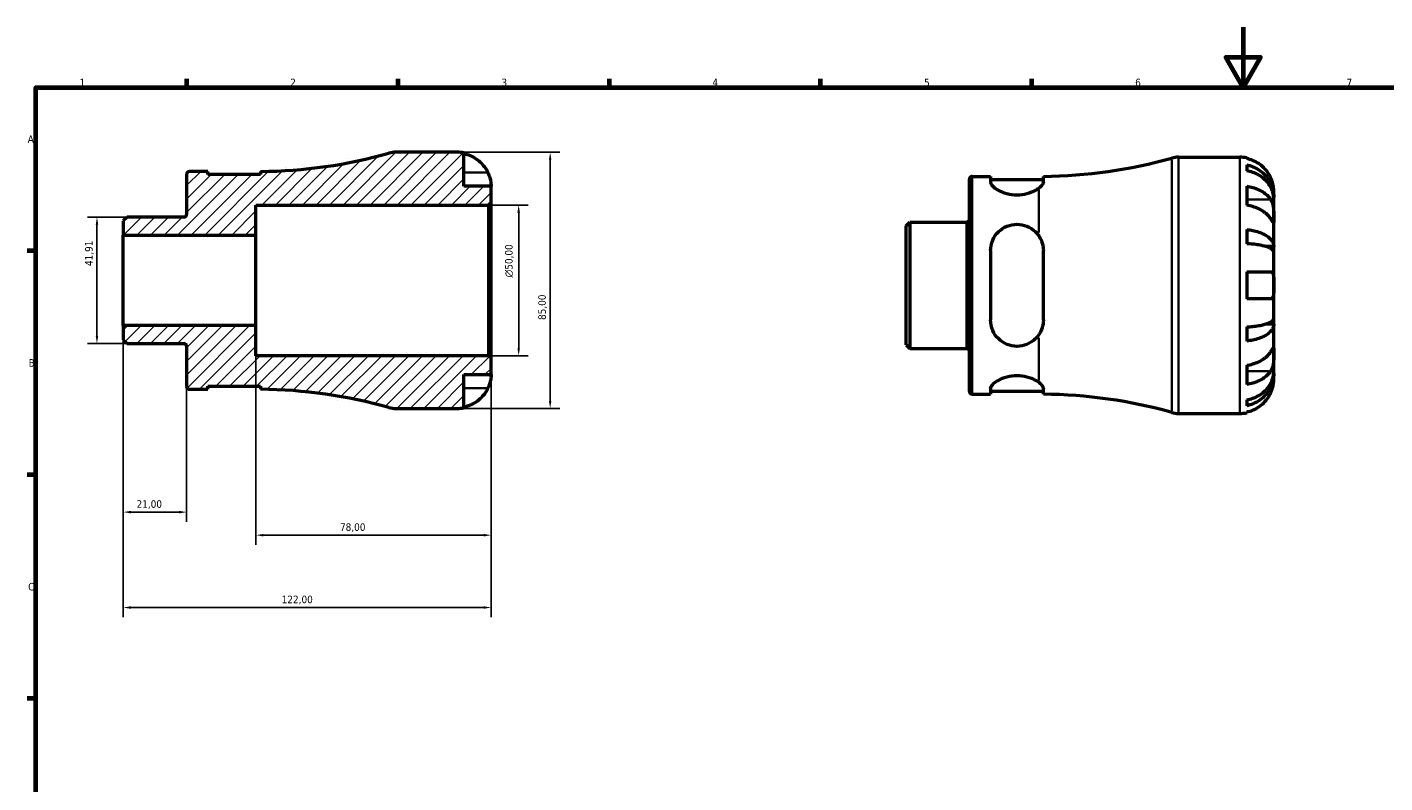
# Model space of a CAD drawing. Header units: millimetres. Extents: x 0 to 902, y 0 to 594.
# Tile 3 of 5: x 17 to 467, y 343 to 594. Entities that reach past the tile are written whole.
import ezdxf

# ---------------------------------------------------------------- set-up
doc = ezdxf.new("R2010")
doc.units = ezdxf.units.MM
for name, color, linetype, lineweight in [('Border (ISO)', 7, 'Continuous', 70), ('Dimension (ISO)', 7, 'Continuous', 25), ('Hatch (ISO)', 7, 'Continuous', 18), ('Visible (ISO)', 7, 'Continuous', 50), ('Visible Narrow (ISO)', 7, 'Continuous', 35)]:
    doc.layers.add(name, color=color, linetype=linetype, lineweight=lineweight)
doc.styles.add('Note Text (ISO)', font='tahoma.ttf')
doc.dimstyles.new('Default (ISO)', dxfattribs={"dimtxt": 2.5, "dimasz": 2.5, "dimexe": 3.175, "dimexo": 0, "dimgap": 0.762, "dimtad": 1, "dimrnd": 1e-08, "dimzin": 0, "dimtxsty": 'Note Text (ISO)', "dimcen": 0.09, "dimdle": 10, "dimclrd": 256, "dimclre": 256, "dimclrt": 232, "dimazin": 0, "dimtfac": 1.40208, "dimtmove": 0, "dimatfit": 3, "dimfxl": 1, "dimtolj": 1, "dimtzin": 0, "dimlwd": -1, "dimlwe": -1, "dimarcsym": 0})

# ---------------------------------------------------------------- blocks, each defined once
blk = doc.blocks.new('Borders Default Border')
at = {"layer": 'Border (ISO)'}
for p, q in [((70.08, 574), (70.08, 576.9)), ((140.17, 574), (140.17, 576.9)), ((210.25, 574), (210.25, 576.9)), ((280.33, 574), (280.33, 576.9)), ((350.42, 574), (350.42, 576.9)), ((20, 519.75), (17.1, 519.75)), ((20, 445.5), (17.1, 445.5)), ((20, 371.25), (17.1, 371.25))]:
    blk.add_line(p, q, dxfattribs=at)
at = {"layer": 'Border (ISO)', "flags": 128}
for points in [[(420.5, 594), (420.5, 574), (414.73, 584), (426.27, 584), (420.5, 574)], [(20, 20), (20, 574), (821, 574), (821, 20), (20, 20)]]:
    blk.add_lwpolyline(points, dxfattribs=at)
at = {"layer": 'Border (ISO)', "color": 232, "true_color": 0xca0064, "char_height": 2.5, "attachment_point": 7, "style": 'Note Text (ISO)'}
for s, insert in [('1', (34.48, 574.4)), ('2', (104.37, 574.4)), ('3', (174.43, 574.35)), ('4', (244.42, 574.4)), ('5', (314.64, 574.35)), ('6', (384.66, 574.35)), ('7', (454.77, 574.4)), ('A', (17.29, 555.62)), ('B', (17.59, 481.37)), ('C', (17.43, 407.08))]:
    blk.add_mtext(s, dxfattribs=dict(at, insert=insert))
blk = doc.blocks.new('*D7')
at = {"layer": 'Defpoints', "color": 0, "transparency": 16777216}
for p in [(40.26, 530.96), (50.26, 530.96), (50.26, 489.04)]:
    blk.add_point(p, dxfattribs=at)
at = {"layer": 'Dimension (ISO)', "transparency": 16777216}
for p, q in [((50.26, 530.96), (37.08, 530.96)), ((40.26, 491.54), (40.26, 528.46)), ((50.26, 489.04), (37.08, 489.04))]:
    blk.add_line(p, q, dxfattribs=at)
for points in [[(39.84, 528.46), (40.67, 528.46), (40.26, 530.96)], [(39.84, 491.54), (40.67, 491.54), (40.26, 489.04)]]:
    blk.add_solid(points, dxfattribs=at)
at = {"layer": 'Dimension (ISO)', "color": 232, "true_color": 0xca0064, "transparency": 16777216, "insert": (36.32, 514.75), "char_height": 2.5, "attachment_point": 1, "rotation": 90, "style": 'Note Text (ISO)'}
blk.add_mtext('\\A1;41,91', dxfattribs=at)
blk = doc.blocks.new('*D8')
at = {"layer": 'Defpoints', "color": 0, "transparency": 16777216}
for p in [(93, 495), (171, 484.15), (93, 425.47)]:
    blk.add_point(p, dxfattribs=at)
at = {"layer": 'Dimension (ISO)', "transparency": 16777216}
for p, q in [((93, 495), (93, 422.29)), ((171, 484.15), (171, 422.29)), ((168.5, 425.47), (95.5, 425.47))]:
    blk.add_line(p, q, dxfattribs=at)
for points in [[(95.5, 425.89), (95.5, 425.05), (93, 425.47)], [(168.5, 425.89), (168.5, 425.05), (171, 425.47)]]:
    blk.add_solid(points, dxfattribs=at)
at = {"layer": 'Dimension (ISO)', "color": 232, "true_color": 0xca0064, "transparency": 16777216, "insert": (120.88, 429.41), "char_height": 2.5, "attachment_point": 1, "style": 'Note Text (ISO)'}
blk.add_mtext('\\A1;78,00', dxfattribs=at)
blk = doc.blocks.new('*D9')
at = {"layer": 'Defpoints', "color": 0, "transparency": 16777216}
for p in [(170.15, 535), (180.15, 535), (170.15, 485)]:
    blk.add_point(p, dxfattribs=at)
at = {"layer": 'Dimension (ISO)', "transparency": 16777216}
for p, q in [((170.15, 535), (183.32, 535)), ((180.15, 487.5), (180.15, 532.5)), ((170.15, 485), (183.32, 485))]:
    blk.add_line(p, q, dxfattribs=at)
for points in [[(179.73, 532.5), (180.57, 532.5), (180.15, 535)], [(179.73, 487.5), (180.57, 487.5), (180.15, 485)]]:
    blk.add_solid(points, dxfattribs=at)
at = {"layer": 'Dimension (ISO)', "color": 232, "true_color": 0xca0064, "transparency": 16777216, "insert": (175.63, 510.94), "char_height": 2.5, "attachment_point": 1, "rotation": 90, "style": 'Note Text (ISO)'}
blk.add_mtext('\\A1;\\fAIGDT|b0|i0;\\H2.5000;\\ln\\fTahoma|b0|i0;\\H2.5000;50,00', dxfattribs=at)
blk = doc.blocks.new('*D10')
at = {"layer": 'Defpoints', "color": 0, "transparency": 16777216}
for p in [(159.75, 552.5), (159.75, 467.5), (190.6, 467.5)]:
    blk.add_point(p, dxfattribs=at)
at = {"layer": 'Dimension (ISO)', "transparency": 16777216}
for p, q in [((159.75, 552.5), (193.77, 552.5)), ((190.6, 550), (190.6, 470)), ((159.75, 467.5), (193.77, 467.5))]:
    blk.add_line(p, q, dxfattribs=at)
for points in [[(190.18, 550), (191.01, 550), (190.6, 552.5)], [(190.18, 470), (191.01, 470), (190.6, 467.5)]]:
    blk.add_solid(points, dxfattribs=at)
at = {"layer": 'Dimension (ISO)', "color": 232, "true_color": 0xca0064, "transparency": 16777216, "insert": (186.65, 496.86), "char_height": 2.5, "attachment_point": 1, "rotation": 90, "style": 'Note Text (ISO)'}
blk.add_mtext('\\A1;85,00', dxfattribs=at)
blk = doc.blocks.new('*D12')
at = {"layer": 'Defpoints', "color": 0, "transparency": 16777216}
for p in [(49, 495), (70, 474.8), (49, 433.12)]:
    blk.add_point(p, dxfattribs=at)
at = {"layer": 'Dimension (ISO)', "transparency": 16777216}
for p, q in [((49, 495), (49, 429.94)), ((70, 474.8), (70, 429.94)), ((67.5, 433.12), (51.5, 433.12))]:
    blk.add_line(p, q, dxfattribs=at)
for points in [[(51.5, 433.54), (51.5, 432.7), (49, 433.12)], [(67.5, 433.54), (67.5, 432.7), (70, 433.12)]]:
    blk.add_solid(points, dxfattribs=at)
at = {"layer": 'Dimension (ISO)', "color": 232, "true_color": 0xca0064, "transparency": 16777216, "insert": (53.39, 437.06), "char_height": 2.5, "attachment_point": 1, "style": 'Note Text (ISO)'}
blk.add_mtext('\\A1;21,00', dxfattribs=at)
blk = doc.blocks.new('*D13')
at = {"layer": 'Defpoints', "color": 0, "transparency": 16777216}
for p in [(49, 495), (171, 484.15), (49, 401.47)]:
    blk.add_point(p, dxfattribs=at)
at = {"layer": 'Dimension (ISO)', "transparency": 16777216}
for p, q in [((49, 495), (49, 398.3)), ((171, 484.15), (171, 398.3)), ((168.5, 401.47), (51.5, 401.47))]:
    blk.add_line(p, q, dxfattribs=at)
for points in [[(51.5, 401.89), (51.5, 401.05), (49, 401.47)], [(168.5, 401.89), (168.5, 401.05), (171, 401.47)]]:
    blk.add_solid(points, dxfattribs=at)
at = {"layer": 'Dimension (ISO)', "color": 232, "true_color": 0xca0064, "transparency": 16777216, "insert": (101.54, 405.41), "char_height": 2.5, "attachment_point": 1, "style": 'Note Text (ISO)'}
blk.add_mtext('\\A1;122,00', dxfattribs=at)

msp = doc.modelspace()

# ---------------------------------------------------------------- hatches: boundary and pattern name
at = {"layer": 'Hatch (ISO)'}
h = msp.add_hatch(dxfattribs=at)
h.set_pattern_fill('ANSI31', color=256, scale=25.4, style=0)
h.set_pattern_definition([(45, (0, 0), (-2.245064, 2.245064), [])])
edge = h.paths.add_edge_path()
edge.add_line((48.999, 490.302), (50.256, 489.045))
edge.add_line((50.256, 489.045), (69.074, 489.045))
edge.add_ellipse((69.074, 488.12), major_axis=(0, 0.925), ratio=1, start_angle=270, end_angle=360, ccw=False)
edge.add_line((69.999, 488.12), (69.999, 474.8))
edge.add_ellipse((70.924, 474.8), major_axis=(-0.925, 0), ratio=1, start_angle=0, end_angle=90)
edge.add_line((70.924, 473.875), (77.049, 473.875))
edge.add_line((77.049, 473.875), (77.049, 474.875))
edge.add_line((77.049, 474.875), (94.549, 474.875))
edge.add_line((94.549, 474.875), (94.549, 473.868))
edge.add_ellipse((92.999, 310.165), major_axis=(1.55, 163.702), ratio=1, start_angle=344.90388, end_angle=360, ccw=False)
edge.add_ellipse((139.421, 476), major_axis=(-2.291, -8.185), ratio=1, start_angle=0, end_angle=15.6386)
edge.add_line((139.421, 467.5), (159.749, 467.5))
edge.add_ellipse((159.749, 478.75), major_axis=(0, -11.25), ratio=1, start_angle=0, end_angle=11.53696)
edge.add_line((161.999, 467.727), (161.999, 478.75))
edge.add_line((161.999, 478.75), (170.999, 478.75))
edge.add_line((170.999, 478.75), (170.999, 484.15))
edge.add_line((170.999, 484.15), (170.149, 485))
edge.add_line((170.149, 485), (92.999, 485))
edge.add_line((92.999, 485), (92.999, 495))
edge.add_line((92.999, 495), (48.999, 495))
edge.add_line((48.999, 495), (48.999, 490.302))
edge = h.paths.add_edge_path()
edge.add_line((50.256, 530.955), (48.999, 529.698))
edge.add_line((48.999, 529.698), (48.999, 525))
edge.add_line((48.999, 525), (92.999, 525))
edge.add_line((92.999, 525), (92.999, 535))
edge.add_line((92.999, 535), (170.149, 535))
edge.add_line((170.149, 535), (170.999, 535.85))
edge.add_line((170.999, 535.85), (170.999, 541.25))
edge.add_line((170.999, 541.25), (161.999, 541.25))
edge.add_line((161.999, 541.25), (161.999, 552.273))
edge.add_ellipse((159.749, 541.25), major_axis=(2.25, 11.023), ratio=1, start_angle=0, end_angle=11.53696)
edge.add_line((159.749, 552.5), (139.421, 552.5))
edge.add_ellipse((139.421, 544), major_axis=(0, 8.5), ratio=1, start_angle=0, end_angle=15.6386)
edge.add_ellipse((92.999, 709.835), major_axis=(44.131, -157.649), ratio=1, start_angle=344.90388, end_angle=360, ccw=False)
edge.add_line((94.549, 546.132), (94.549, 545.125))
edge.add_line((94.549, 545.125), (77.049, 545.125))
edge.add_line((77.049, 545.125), (77.049, 546.125))
edge.add_line((77.049, 546.125), (70.924, 546.125))
edge.add_ellipse((70.924, 545.2), major_axis=(0, 0.925), ratio=1, start_angle=0, end_angle=90)
edge.add_line((69.999, 545.2), (69.999, 531.88))
edge.add_ellipse((69.074, 531.88), major_axis=(0.925, 0), ratio=1, start_angle=270, end_angle=360, ccw=False)
edge.add_line((69.074, 530.955), (50.256, 530.955))

# ---------------------------------------------------------------- linework, layer by layer
at = {"layer": 'Visible (ISO)'}
for p, q in [((159.749, 552.5), (139.421, 552.5)), ((161.999, 541.25), (161.999, 552.273)), ((399.076, 550.866), (419.404, 550.866)), ((421.654, 550.639), (421.654, 550.398)), ((69.999, 545.2), (69.999, 531.88)), ((77.049, 546.125), (70.924, 546.125)), ((77.049, 545.125), (77.049, 546.125)), ((94.549, 545.125), (77.049, 545.125)), ((94.549, 546.132), (94.549, 545.125)), ((421.654, 548.322), (421.654, 546.378)), ((170.999, 541.25), (161.999, 541.25)), ((170.999, 535.85), (170.999, 541.25)), ((329.654, 473.166), (329.654, 543.566)), ((330.579, 544.491), (336.704, 544.491)), ((336.704, 544.491), (336.704, 542.611)), ((336.704, 543.491), (354.204, 543.491)), ((354.204, 542.619), (354.204, 544.498)), ((421.654, 541.269), (421.654, 534.905)), ((430.654, 537.605), (430.619, 537.605)), ((430.654, 537.605), (430.654, 539.616)), ((430.654, 536.84), (430.654, 537.605)), ((430.654, 530.463), (430.654, 536.84)), ((92.999, 525), (92.999, 535)), ((92.999, 535), (170.149, 535)), ((170.149, 535), (170.999, 535.85)), ((170.149, 535), (170.149, 485)), ((170.999, 484.15), (170.999, 535.85)), ((50.256, 530.955), (48.999, 529.698)), ((48.999, 529.698), (48.999, 525)), ((69.074, 530.955), (50.256, 530.955)), ((308.654, 528.064), (309.911, 529.321)), ((308.654, 488.668), (308.654, 528.064)), ((309.911, 529.321), (328.729, 529.321)), ((309.911, 529.321), (309.911, 487.411)), ((430.654, 521.242), (430.654, 530.463)), ((48.999, 525), (92.999, 525)), ((48.999, 495), (48.999, 525)), ((92.999, 495), (92.999, 525)), ((421.654, 526.861), (421.654, 522.166)), ((336.704, 519.866), (336.704, 496.866)), ((354.204, 496.866), (354.204, 519.866)), ((430.654, 521.242), (427.925, 521.242)), ((430.654, 519.395), (430.654, 521.242)), ((430.654, 508.366), (430.654, 519.395)), ((421.654, 512.866), (421.654, 503.866)), ((430.654, 497.337), (430.654, 508.366)), ((430.654, 495.489), (427.925, 495.489)), ((430.654, 495.489), (430.654, 497.337)), ((430.654, 486.269), (430.654, 495.489)), ((92.999, 495), (48.999, 495)), ((48.999, 495), (48.999, 490.302)), ((92.999, 485), (92.999, 495)), ((421.654, 494.565), (421.654, 489.871)), ((48.999, 490.302), (50.256, 489.045)), ((50.256, 489.045), (69.074, 489.045)), ((69.999, 488.12), (69.999, 474.8)), ((308.654, 488.668), (309.911, 487.411)), ((309.911, 487.411), (328.729, 487.411)), ((170.149, 485), (92.999, 485)), ((170.999, 484.15), (170.149, 485)), ((170.999, 478.75), (170.999, 484.15)), ((430.654, 479.892), (430.654, 486.269)), ((161.999, 467.727), (161.999, 478.75)), ((161.999, 478.75), (170.999, 478.75)), ((421.654, 481.826), (421.654, 475.462)), ((430.654, 479.127), (430.619, 479.127)), ((430.654, 479.127), (430.654, 479.892)), ((430.654, 477.116), (430.654, 479.127)), ((70.924, 473.875), (77.049, 473.875)), ((77.049, 473.875), (77.049, 474.875)), ((77.049, 474.875), (94.549, 474.875)), ((94.549, 474.875), (94.549, 473.868)), ((336.704, 474.12), (336.704, 472.241)), ((336.704, 473.241), (354.204, 473.241)), ((354.204, 472.233), (354.204, 474.112)), ((330.579, 472.241), (336.704, 472.241)), ((421.654, 470.354), (421.654, 468.409)), ((139.421, 467.5), (159.749, 467.5)), ((399.076, 465.866), (419.404, 465.866)), ((421.654, 466.333), (421.654, 466.093))]:
    msp.add_line(p, q, dxfattribs=at)
for centre, radius, start, end in [((92.999, 709.835), 163.71, 270.54248, 285.6386), ((139.421, 544), 8.5, 90, 105.6386), ((159.749, 541.25), 11.25, 78.46304, 90), ((352.654, 708.2), 163.71, 270.54248, 285.6386), ((399.076, 542.366), 8.5, 90, 105.6386), ((419.404, 539.616), 11.25, 78.46304, 90), ((70.924, 545.2), 0.925, 90, 180), ((330.579, 543.566), 0.925, 90, 180), ((69.074, 531.88), 0.925, 270, 0), ((328.729, 530.246), 0.925, 270, 0), ((69.074, 488.12), 0.925, 0, 90), ((328.729, 486.486), 0.925, 0, 90), ((70.924, 474.8), 0.925, 180, 270), ((92.999, 310.165), 163.71, 74.3614, 89.45752), ((330.579, 473.166), 0.925, 180, 270), ((352.654, 308.531), 163.71, 74.3614, 89.45752), ((139.421, 476), 8.5, 254.3614, 270), ((159.749, 478.75), 11.25, 270, 281.53696), ((399.076, 474.366), 8.5, 254.3614, 270), ((419.404, 477.116), 11.25, 270, 281.53696)]:
    msp.add_arc(centre, radius, start, end, dxfattribs=at)
for points, knots in [([(161.999, 552.033), (162.718, 551.885), (163.421, 551.663), (164.685, 551.138), (165.359, 550.783), (166.617, 549.939), (167.201, 549.45), (168.184, 548.463), (168.673, 547.875), (169.416, 546.759), (169.699, 546.25), (169.932, 545.75)], [0.21343841, 0.21343841, 0.21343841, 0.21343841, 0.41559978, 0.41559978, 0.62400044, 0.62400044, 0.8324011, 0.8324011, 1.04178819, 1.04178819, 1.20124236, 1.20124236, 1.20124236, 1.20124236]), ([(429.587, 544.116), (429.354, 544.616), (429.071, 545.124), (428.328, 546.241), (427.839, 546.829), (426.856, 547.816), (426.272, 548.305), (425.014, 549.149), (424.34, 549.503), (423.076, 550.028), (422.373, 550.251), (421.654, 550.398)], [5.50227189, 5.50227189, 5.50227189, 5.50227189, 5.66172607, 5.66172607, 5.87111315, 5.87111315, 6.07951382, 6.07951382, 6.28791448, 6.28791448, 6.49007585, 6.49007585, 6.49007585, 6.49007585]), ([(169.932, 545.75), (170.004, 545.595), (170.073, 545.439), (170.248, 545.018), (170.348, 544.755), (170.534, 544.203), (170.618, 543.919), (170.792, 543.232), (170.862, 542.853), (170.963, 542.129), (170.983, 541.815), (171.001, 541.368), (170.999, 541.25), (170.999, 541.25)], [-0.71968867, -0.71968867, -0.71968867, -0.71968867, -0.66913349, -0.66913349, -0.58448293, -0.58448293, -0.49008499, -0.49008499, -0.34765985, -0.34765985, -0.17827673, -0.17827673, 0, 0, 0, 0]), ([(421.654, 548.322), (422.375, 548.179), (423.079, 547.964), (424.345, 547.456), (425.019, 547.113), (426.277, 546.297), (426.861, 545.825), (427.844, 544.872), (428.332, 544.303), (429.174, 543.08), (429.528, 542.425), (430.061, 541.177), (430.289, 540.468), (430.585, 539.021), (430.654, 538.282), (430.654, 537.605)], [0.2134337, 0.2134337, 0.2134337, 0.2134337, 0.41601, 0.41601, 0.6243485, 0.6243485, 0.832687, 0.832687, 1.0415719, 1.0415719, 1.2504568, 1.2504568, 1.4601279, 1.4601279, 1.6697991, 1.6697991, 1.6697991, 1.6697991]), ([(430.654, 536.84), (430.654, 537.442), (430.585, 538.1), (430.289, 539.388), (430.061, 540.018), (429.528, 541.129), (429.174, 541.712), (428.332, 542.801), (427.844, 543.307), (426.861, 544.155), (426.277, 544.576), (425.019, 545.302), (424.345, 545.607), (423.079, 546.059), (422.375, 546.251), (421.654, 546.378)], [5.0161165, 5.0161165, 5.0161165, 5.0161165, 5.2257877, 5.2257877, 5.4354588, 5.4354588, 5.6443437, 5.6443437, 5.8532286, 5.8532286, 6.0615671, 6.0615671, 6.2699056, 6.2699056, 6.472482, 6.472482, 6.472482, 6.472482]), ([(352.654, 540.517), (352.315, 540.266), (351.931, 540.022), (350.775, 539.392), (349.83, 538.994), (347.725, 538.436), (346.563, 538.282), (345.454, 538.282), (344.345, 538.282), (343.183, 538.436), (341.078, 538.994), (340.133, 539.392), (338.576, 540.24), (337.878, 540.758), (336.942, 541.752), (336.704, 542.226), (336.704, 542.611)], [-0.8498129, -0.8498129, -0.8498129, -0.8498129, -0.6654027, -0.6654027, -0.3327014, -0.3327014, 0, 0, 0, 0.3327014, 0.3327014, 0.6654027, 0.6654027, 1.0288143, 1.0288143, 1.3922259, 1.3922259, 1.3922259, 1.3922259]), ([(354.204, 542.619), (354.204, 542.585), (354.202, 542.551), (354.194, 542.476), (354.188, 542.435), (354.161, 542.303), (354.131, 542.21), (353.962, 541.811), (353.727, 541.485), (353.187, 540.942), (352.938, 540.728), (352.654, 540.517)], [-0.56918954, -0.56918954, -0.56918954, -0.56918954, -0.53716377, -0.53716377, -0.50039784, -0.50039784, -0.41941741, -0.41941741, -0.1629435, -0.1629435, -0.00002218, -0.00002218, -0.00002218, -0.00002218]), ([(421.654, 541.269), (422.373, 541.165), (423.076, 541.008), (424.34, 540.636), (425.014, 540.386), (426.272, 539.789), (426.856, 539.443), (427.839, 538.746), (428.328, 538.329), (429.071, 537.54), (429.354, 537.181), (429.587, 536.827)], [0.21343841, 0.21343841, 0.21343841, 0.21343841, 0.41559978, 0.41559978, 0.62400044, 0.62400044, 0.8324011, 0.8324011, 1.04178819, 1.04178819, 1.20124236, 1.20124236, 1.20124236, 1.20124236]), ([(430.654, 539.616), (430.654, 539.616), (430.654, 539.669), (430.65, 539.892), (430.645, 540.071), (430.603, 540.615), (430.556, 541.014), (430.402, 541.781), (430.323, 542.107), (430.145, 542.705), (430.056, 542.971), (429.851, 543.518), (429.734, 543.797), (429.6, 544.087), (429.593, 544.102), (429.587, 544.116)], [-3.12621297, -3.12621297, -3.12621297, -3.12621297, -3.00592131, -3.00592131, -2.87295675, -2.87295675, -2.69789372, -2.69789372, -2.58338701, -2.58338701, -2.49547573, -2.49547573, -2.40310236, -2.40310236, -2.39831682, -2.39831682, -2.39831682, -2.39831682]), ([(429.587, 536.827), (429.646, 536.738), (429.702, 536.644), (429.879, 536.327), (429.988, 536.087), (430.188, 535.553), (430.275, 535.259), (430.448, 534.512), (430.517, 534.052), (430.618, 533.02), (430.638, 532.459), (430.656, 531.384), (430.654, 530.884), (430.654, 530.463)], [-0.72474413, -0.72474413, -0.72474413, -0.72474413, -0.68292689, -0.68292689, -0.58946764, -0.58946764, -0.49014387, -0.49014387, -0.34933517, -0.34933517, -0.17856496, -0.17856496, 0, 0, 0, 0]), ([(429.587, 530.463), (429.354, 530.817), (429.071, 531.176), (428.328, 531.965), (427.839, 532.382), (426.856, 533.079), (426.272, 533.425), (425.014, 534.022), (424.34, 534.272), (423.076, 534.644), (422.373, 534.801), (421.654, 534.905)], [5.50227189, 5.50227189, 5.50227189, 5.50227189, 5.66172607, 5.66172607, 5.87111315, 5.87111315, 6.07951382, 6.07951382, 6.28791448, 6.28791448, 6.49007585, 6.49007585, 6.49007585, 6.49007585]), ([(336.704, 519.866), (336.704, 521.014), (336.942, 522.216), (337.878, 524.403), (338.576, 525.391), (340.133, 526.888), (341.078, 527.528), (343.183, 528.392), (344.345, 528.616), (346.563, 528.616), (347.725, 528.392), (349.83, 527.528), (350.775, 526.888), (351.931, 525.776), (352.315, 525.328), (352.654, 524.838)], [1.3366091, 1.3366091, 1.3366091, 1.3366091, 1.7000206, 1.7000206, 2.0634322, 2.0634322, 2.3961336, 2.3961336, 2.728835, 2.728835, 3.0615363, 3.0615363, 3.3942377, 3.3942377, 3.5786479, 3.5786479, 3.5786479, 3.5786479]), ([(430.654, 530.463), (430.654, 530.222), (430.654, 530.009), (430.652, 529.635), (430.649, 529.48), (430.628, 529.215), (430.604, 529.141), (430.504, 529.149), (430.431, 529.225), (430.252, 529.464), (430.164, 529.592), (429.961, 529.895), (429.848, 530.066), (429.679, 530.323), (429.633, 530.392), (429.587, 530.463)], [0, 0, 0, 0, 0.10230486, 0.10230486, 0.2116531, 0.2116531, 0.35868741, 0.35868741, 0.49861539, 0.49861539, 0.59613895, 0.59613895, 0.69034298, 0.69034298, 0.72355027, 0.72355027, 0.72355027, 0.72355027]), ([(352.654, 524.838), (353.053, 524.259), (353.382, 523.634), (353.788, 522.566), (353.913, 522.145), (354.06, 521.467), (354.102, 521.218), (354.161, 520.751), (354.181, 520.535), (354.2, 520.167), (354.204, 520.017), (354.204, 519.866)], [-0.56929337, -0.56929337, -0.56929337, -0.56929337, -0.34026645, -0.34026645, -0.19817318, -0.19817318, -0.11702559, -0.11702559, -0.04776702, -0.04776702, 0, 0, 0, 0]), ([(421.654, 526.861), (422.375, 526.786), (423.079, 526.673), (424.345, 526.407), (425.019, 526.227), (426.277, 525.799), (426.861, 525.551), (427.844, 525.052), (428.332, 524.754), (429.174, 524.113), (429.528, 523.769), (430.061, 523.115), (430.289, 522.743), (430.585, 521.985), (430.654, 521.597), (430.654, 521.242)], [0.2134337, 0.2134337, 0.2134337, 0.2134337, 0.41601, 0.41601, 0.6243485, 0.6243485, 0.832687, 0.832687, 1.0415719, 1.0415719, 1.2504568, 1.2504568, 1.4601279, 1.4601279, 1.6697991, 1.6697991, 1.6697991, 1.6697991]), ([(430.654, 519.395), (430.654, 519.57), (430.585, 519.761), (430.289, 520.135), (430.061, 520.318), (429.528, 520.641), (429.174, 520.811), (428.332, 521.127), (427.844, 521.274), (426.861, 521.52), (426.277, 521.643), (425.019, 521.854), (424.345, 521.942), (423.079, 522.074), (422.375, 522.129), (421.654, 522.166)], [5.0161165, 5.0161165, 5.0161165, 5.0161165, 5.2257877, 5.2257877, 5.4354588, 5.4354588, 5.6443437, 5.6443437, 5.8532286, 5.8532286, 6.0615671, 6.0615671, 6.2699056, 6.2699056, 6.472482, 6.472482, 6.472482, 6.472482]), ([(421.654, 512.866), (422.373, 512.866), (423.076, 512.866), (424.34, 512.866), (425.014, 512.866), (426.272, 512.866), (426.856, 512.866), (427.839, 512.866), (428.328, 512.866), (429.071, 512.866), (429.354, 512.866), (429.587, 512.866)], [0.21343841, 0.21343841, 0.21343841, 0.21343841, 0.41559978, 0.41559978, 0.62400044, 0.62400044, 0.8324011, 0.8324011, 1.04178819, 1.04178819, 1.20124236, 1.20124236, 1.20124236, 1.20124236]), ([(429.587, 512.866), (429.659, 512.866), (429.728, 512.858), (429.903, 512.814), (430.003, 512.763), (430.189, 512.602), (430.273, 512.488), (430.447, 512.125), (430.517, 511.842), (430.618, 511.096), (430.638, 510.62), (430.656, 509.549), (430.654, 508.96), (430.654, 508.366)], [-0.71968867, -0.71968867, -0.71968867, -0.71968867, -0.66913349, -0.66913349, -0.58448293, -0.58448293, -0.49008499, -0.49008499, -0.34765985, -0.34765985, -0.17827673, -0.17827673, 0, 0, 0, 0]), ([(430.654, 508.366), (430.654, 507.965), (430.654, 507.566), (430.65, 506.752), (430.645, 506.345), (430.603, 505.48), (430.556, 505.056), (430.402, 504.501), (430.323, 504.323), (430.145, 504.083), (430.056, 504.005), (429.851, 503.897), (429.734, 503.869), (429.6, 503.866), (429.593, 503.866), (429.587, 503.866)], [-3.12621297, -3.12621297, -3.12621297, -3.12621297, -3.00592131, -3.00592131, -2.87295675, -2.87295675, -2.69789372, -2.69789372, -2.58338701, -2.58338701, -2.49547573, -2.49547573, -2.40310236, -2.40310236, -2.39831682, -2.39831682, -2.39831682, -2.39831682]), ([(429.587, 503.866), (429.354, 503.866), (429.071, 503.866), (428.328, 503.866), (427.839, 503.866), (426.856, 503.866), (426.272, 503.866), (425.014, 503.866), (424.34, 503.866), (423.076, 503.866), (422.373, 503.866), (421.654, 503.866)], [5.50227189, 5.50227189, 5.50227189, 5.50227189, 5.66172607, 5.66172607, 5.87111315, 5.87111315, 6.07951382, 6.07951382, 6.28791448, 6.28791448, 6.49007585, 6.49007585, 6.49007585, 6.49007585]), ([(352.654, 491.894), (352.315, 491.404), (351.931, 490.955), (350.775, 489.843), (349.83, 489.204), (347.725, 488.339), (346.563, 488.116), (345.454, 488.116), (344.345, 488.116), (343.183, 488.339), (341.078, 489.204), (340.133, 489.843), (338.576, 491.34), (337.878, 492.328), (336.942, 494.516), (336.704, 495.717), (336.704, 496.866)], [-0.8498129, -0.8498129, -0.8498129, -0.8498129, -0.6654027, -0.6654027, -0.3327014, -0.3327014, 0, 0, 0, 0.3327014, 0.3327014, 0.6654027, 0.6654027, 1.0288143, 1.0288143, 1.3922259, 1.3922259, 1.3922259, 1.3922259]), ([(354.204, 496.866), (354.204, 496.765), (354.202, 496.663), (354.194, 496.447), (354.188, 496.331), (354.161, 495.962), (354.131, 495.711), (353.962, 494.672), (353.727, 493.91), (353.187, 492.741), (352.938, 492.305), (352.654, 491.894)], [-0.56918954, -0.56918954, -0.56918954, -0.56918954, -0.53716377, -0.53716377, -0.50039784, -0.50039784, -0.41941741, -0.41941741, -0.1629435, -0.1629435, -0.00002218, -0.00002218, -0.00002218, -0.00002218]), ([(421.654, 494.565), (422.375, 494.602), (423.079, 494.658), (424.345, 494.789), (425.019, 494.878), (426.277, 495.089), (426.861, 495.211), (427.844, 495.458), (428.332, 495.605), (429.174, 495.921), (429.528, 496.09), (430.061, 496.413), (430.289, 496.596), (430.585, 496.971), (430.654, 497.162), (430.654, 497.337)], [0.2134337, 0.2134337, 0.2134337, 0.2134337, 0.41601, 0.41601, 0.6243485, 0.6243485, 0.832687, 0.832687, 1.0415719, 1.0415719, 1.2504568, 1.2504568, 1.4601279, 1.4601279, 1.6697991, 1.6697991, 1.6697991, 1.6697991]), ([(430.654, 495.489), (430.654, 495.134), (430.585, 494.747), (430.289, 493.988), (430.061, 493.617), (429.528, 492.962), (429.174, 492.619), (428.332, 491.978), (427.844, 491.68), (426.861, 491.18), (426.277, 490.932), (425.019, 490.505), (424.345, 490.325), (423.079, 490.058), (422.375, 489.946), (421.654, 489.871)], [5.0161165, 5.0161165, 5.0161165, 5.0161165, 5.2257877, 5.2257877, 5.4354588, 5.4354588, 5.6443437, 5.6443437, 5.8532286, 5.8532286, 6.0615671, 6.0615671, 6.2699056, 6.2699056, 6.472482, 6.472482, 6.472482, 6.472482]), ([(429.587, 486.269), (429.646, 486.358), (429.702, 486.444), (429.879, 486.712), (429.988, 486.878), (430.188, 487.174), (430.275, 487.3), (430.448, 487.526), (430.517, 487.593), (430.618, 487.579), (430.638, 487.465), (430.656, 487.023), (430.654, 486.69), (430.654, 486.269)], [-0.72474413, -0.72474413, -0.72474413, -0.72474413, -0.68292689, -0.68292689, -0.58946764, -0.58946764, -0.49014387, -0.49014387, -0.34933517, -0.34933517, -0.17856496, -0.17856496, 0, 0, 0, 0]), ([(421.654, 481.826), (422.373, 481.931), (423.076, 482.088), (424.34, 482.459), (425.014, 482.71), (426.272, 483.307), (426.856, 483.652), (427.839, 484.35), (428.328, 484.766), (429.071, 485.556), (429.354, 485.915), (429.587, 486.269)], [0.21343841, 0.21343841, 0.21343841, 0.21343841, 0.41559978, 0.41559978, 0.62400044, 0.62400044, 0.8324011, 0.8324011, 1.04178819, 1.04178819, 1.20124236, 1.20124236, 1.20124236, 1.20124236]), ([(430.654, 486.269), (430.654, 486.028), (430.654, 485.76), (430.652, 485.162), (430.649, 484.83), (430.628, 484.019), (430.604, 483.532), (430.504, 482.582), (430.431, 482.126), (430.252, 481.393), (430.164, 481.107), (429.961, 480.582), (429.848, 480.343), (429.679, 480.049), (429.633, 479.976), (429.587, 479.905)], [0, 0, 0, 0, 0.10230486, 0.10230486, 0.2116531, 0.2116531, 0.35868741, 0.35868741, 0.49861539, 0.49861539, 0.59613895, 0.59613895, 0.69034298, 0.69034298, 0.72355027, 0.72355027, 0.72355027, 0.72355027]), ([(170.999, 478.75), (170.999, 478.75), (170.999, 478.696), (170.995, 478.474), (170.99, 478.295), (170.948, 477.751), (170.901, 477.352), (170.747, 476.585), (170.668, 476.259), (170.49, 475.66), (170.401, 475.395), (170.196, 474.848), (170.079, 474.569), (169.945, 474.279), (169.938, 474.264), (169.932, 474.25)], [-3.12621297, -3.12621297, -3.12621297, -3.12621297, -3.00592131, -3.00592131, -2.87295675, -2.87295675, -2.69789372, -2.69789372, -2.58338701, -2.58338701, -2.49547573, -2.49547573, -2.40310236, -2.40310236, -2.39831682, -2.39831682, -2.39831682, -2.39831682]), ([(336.704, 474.12), (336.704, 474.506), (336.942, 474.98), (337.878, 475.974), (338.576, 476.492), (340.133, 477.34), (341.078, 477.738), (343.183, 478.296), (344.345, 478.45), (346.563, 478.45), (347.725, 478.296), (349.83, 477.738), (350.775, 477.34), (351.931, 476.71), (352.315, 476.466), (352.654, 476.215)], [1.3366091, 1.3366091, 1.3366091, 1.3366091, 1.7000206, 1.7000206, 2.0634322, 2.0634322, 2.3961336, 2.3961336, 2.728835, 2.728835, 3.0615363, 3.0615363, 3.3942377, 3.3942377, 3.5786479, 3.5786479, 3.5786479, 3.5786479]), ([(429.587, 479.905), (429.354, 479.551), (429.071, 479.192), (428.328, 478.402), (427.839, 477.986), (426.856, 477.288), (426.272, 476.943), (425.014, 476.346), (424.34, 476.095), (423.076, 475.724), (422.373, 475.567), (421.654, 475.462)], [5.50227189, 5.50227189, 5.50227189, 5.50227189, 5.66172607, 5.66172607, 5.87111315, 5.87111315, 6.07951382, 6.07951382, 6.28791448, 6.28791448, 6.49007585, 6.49007585, 6.49007585, 6.49007585]), ([(421.654, 470.354), (422.375, 470.481), (423.079, 470.673), (424.345, 471.125), (425.019, 471.43), (426.277, 472.156), (426.861, 472.577), (427.844, 473.425), (428.332, 473.931), (429.174, 475.019), (429.528, 475.602), (430.061, 476.713), (430.289, 477.344), (430.585, 478.632), (430.654, 479.29), (430.654, 479.892)], [0.2134337, 0.2134337, 0.2134337, 0.2134337, 0.41601, 0.41601, 0.6243485, 0.6243485, 0.832687, 0.832687, 1.0415719, 1.0415719, 1.2504568, 1.2504568, 1.4601279, 1.4601279, 1.6697991, 1.6697991, 1.6697991, 1.6697991]), ([(430.654, 479.127), (430.654, 478.45), (430.585, 477.711), (430.289, 476.263), (430.061, 475.555), (429.528, 474.307), (429.174, 473.652), (428.332, 472.428), (427.844, 471.86), (426.861, 470.907), (426.277, 470.434), (425.019, 469.618), (424.345, 469.276), (423.079, 468.767), (422.375, 468.552), (421.654, 468.409)], [5.0161165, 5.0161165, 5.0161165, 5.0161165, 5.2257877, 5.2257877, 5.4354588, 5.4354588, 5.6443437, 5.6443437, 5.8532286, 5.8532286, 6.0615671, 6.0615671, 6.2699056, 6.2699056, 6.472482, 6.472482, 6.472482, 6.472482]), ([(169.932, 474.25), (169.699, 473.75), (169.416, 473.241), (168.673, 472.125), (168.184, 471.537), (167.201, 470.55), (166.617, 470.061), (165.359, 469.217), (164.685, 468.862), (163.421, 468.337), (162.718, 468.115), (161.999, 467.967)], [5.50227189, 5.50227189, 5.50227189, 5.50227189, 5.66172607, 5.66172607, 5.87111315, 5.87111315, 6.07951382, 6.07951382, 6.28791448, 6.28791448, 6.49007585, 6.49007585, 6.49007585, 6.49007585]), ([(352.654, 476.215), (353.053, 475.918), (353.382, 475.616), (353.788, 475.142), (353.913, 474.963), (354.06, 474.693), (354.102, 474.596), (354.161, 474.422), (354.181, 474.344), (354.2, 474.215), (354.204, 474.163), (354.204, 474.112)], [-0.56929337, -0.56929337, -0.56929337, -0.56929337, -0.34026645, -0.34026645, -0.19817318, -0.19817318, -0.11702559, -0.11702559, -0.04776702, -0.04776702, 0, 0, 0, 0]), ([(429.587, 472.616), (429.659, 472.771), (429.728, 472.927), (429.903, 473.347), (430.003, 473.611), (430.189, 474.163), (430.273, 474.447), (430.447, 475.134), (430.517, 475.513), (430.618, 476.237), (430.638, 476.551), (430.656, 476.998), (430.654, 477.116), (430.654, 477.116)], [-0.71968867, -0.71968867, -0.71968867, -0.71968867, -0.66913349, -0.66913349, -0.58448293, -0.58448293, -0.49008499, -0.49008499, -0.34765985, -0.34765985, -0.17827673, -0.17827673, 0, 0, 0, 0]), ([(421.654, 466.333), (422.373, 466.481), (423.076, 466.703), (424.34, 467.228), (425.014, 467.583), (426.272, 468.427), (426.856, 468.916), (427.839, 469.902), (428.328, 470.491), (429.071, 471.607), (429.354, 472.115), (429.587, 472.616)], [0.21343841, 0.21343841, 0.21343841, 0.21343841, 0.41559978, 0.41559978, 0.62400044, 0.62400044, 0.8324011, 0.8324011, 1.04178819, 1.04178819, 1.20124236, 1.20124236, 1.20124236, 1.20124236])]:
    msp.add_open_spline(points, degree=3, knots=knots, dxfattribs=at)
at = {"layer": 'Visible Narrow (ISO)'}
for p, q in [((396.785, 466.7), (396.785, 550.032)), ((399.076, 550.343), (399.076, 466.389)), ((419.404, 466.389), (419.404, 550.343)), ((169.535, 545.75), (162.395, 545.75)), ((330.579, 544.046), (330.579, 472.686)), ((352.654, 525.833), (352.654, 539.987)), ((429.19, 536.827), (422.05, 536.827)), ((328.729, 487.669), (328.729, 529.063)), ((352.654, 476.744), (352.654, 490.899)), ((429.19, 479.905), (422.05, 479.905)), ((169.535, 474.25), (162.395, 474.25))]:
    msp.add_line(p, q, dxfattribs=at)

# ---------------------------------------------------------------- block references
msp.add_blockref('Borders Default Border', (0, 0))

# ---------------------------------------------------------------- dimensions: what is measured, and where the dimension line sits
at = {"layer": 'Dimension (ISO)'}
for base, p1, p2, angle, picture, middle in [((190.595, 467.5), (159.749, 552.5), (159.749, 467.5), 90, '*D10', (190.595, 501)), ((40.256, 530.955), (50.256, 489.045), (50.256, 530.955), 270, '*D7', (40.256, 518.852)), ((48.999, 433.12), (69.999, 474.8), (48.999, 495), 180, '*D12', (57.499, 433.12)), ((48.999, 401.47), (170.999, 484.15), (48.999, 495), 180, '*D13', (106.499, 401.47)), ((92.999, 425.47), (170.999, 484.15), (92.999, 495), 180, '*D8', (124.999, 425.47))]:
    dim = msp.add_linear_dim(base=base, p1=p1, p2=p2, angle=angle, dimstyle='Default (ISO)', override={"dimdec": 2, "dimtp": 0, "dimtm": 0, "dimtdec": 2, "dimtofl": 0, "dimatfit": 1}, dxfattribs=at)
    dim.commit()
    dim.dimension.update_dxf_attribs({"geometry": picture, "text_midpoint": middle, "dimtype": 160})
dim = msp.add_linear_dim(base=(180.149, 535), p1=(170.149, 485), p2=(170.149, 535), angle=90, text='\\fAIGDT|b0|i0;\\H2.5000;\\ln\\fTahoma|b0|i0;\\H2.5000;<>', dimstyle='Default (ISO)', override={"dimdec": 2, "dimtp": 0, "dimtm": 0, "dimtdec": 2, "dimtofl": 0, "dimatfit": 1}, dxfattribs=at)
dim.commit()
dim.dimension.update_dxf_attribs({"geometry": '*D9', "text_midpoint": (180.149, 516.5), "dimtype": 160})

doc.saveas('drawing.dxf')
